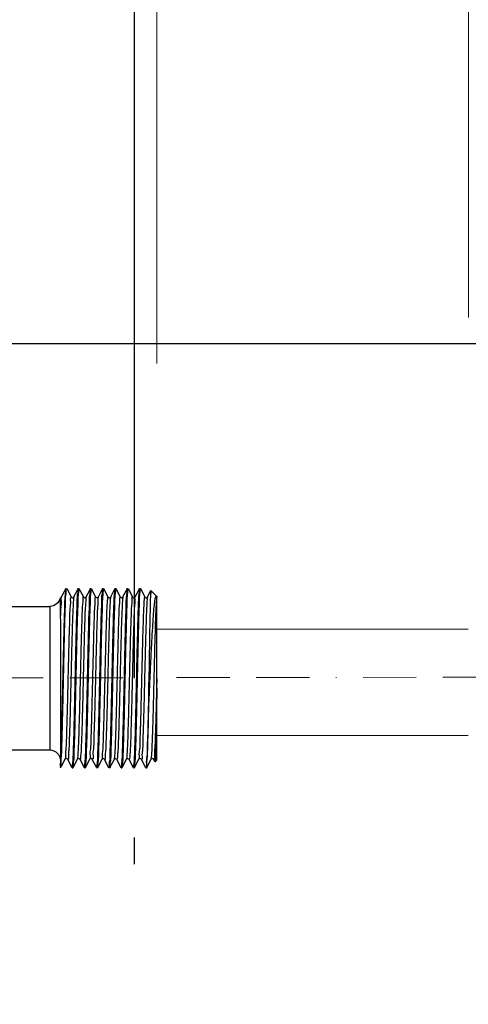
# Model space of a CAD drawing. Header units: millimetres. Extents: x 150273 to 195680, y -17536 to -5179.
# Tile 7 of 29: x 152813 to 152897, y -10907 to -10721. Entities that reach past the tile are written whole.
import ezdxf

# ---------------------------------------------------------------- set-up
doc = ezdxf.new("R2010")
doc.units = ezdxf.units.MM
for name, pattern in [('ACAD_ISO04W100', [30.5, 24, -3, 0.5, -3]), ('ACAD_ISO08W100', [36, 24, -3, 6, -3]), ('BORDER2', [0.875, 0.25, -0.125, 0.25, -0.125, 0, -0.125])]:
    doc.linetypes.add(name, pattern=pattern)
for name, color, linetype, lineweight in [('_tb_armatura', 3, 'Continuous', 30), ('_tb_wymiar', 142, 'Continuous', 15), ('_tb_ściany', 7, 'Continuous', 30)]:
    doc.layers.add(name, color=color, linetype=linetype, lineweight=lineweight)
doc.layers.add('_TB_woda_Z', color=7, linetype='ACAD_ISO08W100', lineweight=30, true_color=0x003ffe)
doc.layers.add('AXE', color=7, linetype='Continuous')
doc.layers.add('CONGE', color=7, linetype='Continuous')
doc.styles.add('ROMANS', font='romans.shx', dxfattribs={"width": 0.8})
doc.styles.get("Standard").update_dxf_attribs({"font": 'times.ttf'})
doc.dimstyles.new('ISO-25', dxfattribs={"dimtxt": 70, "dimasz": 20, "dimexe": 1, "dimexo": 0.625, "dimgap": 20, "dimtad": 1, "dimdec": 0, "dimtxsty": 'Standard', "dimblk": 'ARCHTICK', "dimcen": 4, "dimclrd": 256, "dimclre": 256, "dimclrt": 256, "dimadec": 0, "dimazin": 0, "dimtfac": 1, "dimtdec": 0, "dimtmove": 0, "dimatfit": 3, "dimfxl": 1, "dimlwd": -1, "dimlwe": -1, "dimarcsym": 0})

# ---------------------------------------------------------------- blocks, each defined once
blk = doc.blocks.new('A$C655DC0CE')
at = {"color": 7, "linetype": 'Continuous'}
for p, q in [((4.014794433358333, 53.7852751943), (3.188462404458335, 52.19943207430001)), ((4.142454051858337, 53.78527523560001), (4.127112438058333, 53.80000000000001)), ((4.373556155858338, 53.3417294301), (4.142454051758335, 53.78527523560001)), ((6.323794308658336, 53.78527523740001), (5.497462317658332, 52.19943217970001)), ((6.451452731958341, 53.78527520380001), (6.436111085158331, 53.80000000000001)), ((6.682554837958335, 53.34172939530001), (6.451452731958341, 53.78527520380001)), ((8.632792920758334, 53.78527520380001), (7.806460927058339, 52.19943214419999)), ((8.76045396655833, 53.78527519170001), (8.745112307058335, 53.80000000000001)), ((8.991556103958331, 53.3417293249), (8.76045396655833, 53.78527519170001)), ((10.94179419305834, 53.78527519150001), (10.11546216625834, 52.1994320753)), ((11.06945434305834, 53.78527522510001), (11.05411271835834, 53.80000000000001)), ((11.30055646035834, 53.3417293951), (11.06945434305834, 53.78527522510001)), ((13.25079460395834, 53.78527522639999), (12.42440050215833, 52.1993127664)), ((13.37845269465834, 53.78527521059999), (13.36311105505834, 53.80000000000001)), ((13.60955479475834, 53.34172941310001), (13.37845269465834, 53.78527521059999)), ((15.55979288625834, 53.78527521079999), (14.73346089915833, 52.19943216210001)), ((15.68745370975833, 53.78527519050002), (15.67211204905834, 53.80000000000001)), ((15.91855584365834, 53.34172933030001), (15.68745370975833, 53.78527519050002)), ((17.86879392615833, 53.78527519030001), (17.04246190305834, 52.19943208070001)), ((17.99645449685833, 53.78527521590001), (17.98111286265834, 53.80000000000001)), ((18.22755662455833, 53.3417293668), (17.99645449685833, 53.78527521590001)), ((0.935789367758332, 52.307523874), (0.9121354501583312, 52.26213278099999)), ((0.9121354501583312, 21.50003599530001), (0.9121354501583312, 52.26217991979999)), ((2.021476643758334, 53.4093411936), (0.9708478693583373, 52.3587124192)), ((2.021476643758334, 53.4093411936), (2.031798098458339, 53.4045997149)), ((2.660647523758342, 52.1977962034), (2.031798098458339, 53.4045997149)), ((4.969682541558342, 52.19773046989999), (4.373556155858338, 53.3417294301)), ((7.277784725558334, 52.1994321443), (6.682554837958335, 53.34172939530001)), ((9.58678599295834, 52.1994320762), (8.991556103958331, 53.3417293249)), ((11.89578634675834, 52.19943214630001), (11.30055646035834, 53.3417293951)), ((14.20544229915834, 52.1981792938), (13.60955479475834, 53.34172941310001)), ((14.73346089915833, 52.19943216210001), (14.73365179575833, 52.19979641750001)), ((16.51378573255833, 52.1994320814), (15.91855584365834, 53.34172933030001)), ((16.51715230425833, 52.19323326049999), (16.51354707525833, 52.19988682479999)), ((18.82278651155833, 52.19943211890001), (18.22755662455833, 53.3417293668)), ((18.82424282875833, 52.19668773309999), (18.82257659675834, 52.1998324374)), ((19.06213545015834, 45.8089117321), (19.06213545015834, 20.0000033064)), ((2.412135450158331, 31.75200407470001), (2.412135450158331, 36.1289302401)), ((1.106432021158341, 24.43491802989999), (1.113546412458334, 24.05591911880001)), ((1.262219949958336, 21.1499155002), (0.9121354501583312, 21.5)), ((1.262222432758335, 21.1499130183), (1.273037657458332, 21.15488377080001)), ((1.273037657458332, 21.15488377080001), (1.50528550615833, 21.6005679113)), ((2.03396167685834, 21.60056791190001), (2.86029369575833, 20.01472480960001)), ((2.987954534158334, 20.0147247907), (3.814286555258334, 21.6005678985)), ((4.342962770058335, 21.60056789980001), (5.169294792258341, 20.01472479)), ((5.296952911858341, 20.0147247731), (6.123284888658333, 21.6005678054)), ((6.651888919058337, 21.60070669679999), (7.478293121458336, 20.01472477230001)), ((7.605953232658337, 20.0147248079), (8.432427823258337, 21.6008426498)), ((8.96082461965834, 21.60083147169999), (9.78729343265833, 20.01472480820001)), ((9.914954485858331, 20.0147247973), (10.74128651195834, 21.60056791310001)), ((11.26996271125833, 21.6005679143), (12.09629473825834, 20.0147247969)), ((12.22395322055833, 20.01472476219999), (13.05028519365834, 21.60056778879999)), ((13.57896147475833, 21.60056778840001), (14.40529344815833, 20.01472476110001)), ((14.53295300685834, 20.0147248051), (15.35928501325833, 21.60056788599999)), ((15.88796119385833, 21.60056788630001), (16.71429320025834, 20.01472480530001)), ((16.84195435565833, 20.0147248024), (17.66828638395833, 21.60056792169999)), ((18.19696257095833, 21.6005679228), (18.89965358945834, 20.25202411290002)), ((2.875634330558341, 20), (2.86029369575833, 20.01472480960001)), ((2.972612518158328, 20), (2.987954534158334, 20.0147247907)), ((5.169294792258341, 20.01472479), (5.184636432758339, 20)), ((7.478293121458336, 20.01472477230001), (7.493634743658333, 20)), ((9.78729343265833, 20.01472480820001), (9.802635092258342, 20)), ((12.09629473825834, 20.0147247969), (12.11163638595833, 20)), ((14.40529344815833, 20.01472476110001), (14.42063505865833, 20)), ((16.71429320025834, 20.01472480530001), (16.72963485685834, 20)), ((19.03863964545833, 20.0000000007), (19.02329459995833, 20.01472480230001))]:
    blk.add_line(p, q, dxfattribs=at)
at = {"color": 9, "linetype": 'Continuous'}
blk.add_line((0.9121354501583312, 36.8572047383), (0.9561306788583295, 35.02318788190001), dxfattribs=at)
at = {"color": 7, "linetype": 'Continuous'}
for points in [[(3.188695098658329, 52.19987553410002), (3.18157500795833, 52.18722587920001), (3.106571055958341, 52.1066860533), (2.917003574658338, 52.045091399), (2.73167408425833, 52.11438002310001), (2.660647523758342, 52.1977962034)], [(5.497701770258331, 52.19988842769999), (5.488645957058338, 52.1841025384), (5.405539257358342, 52.09957980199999), (5.214243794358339, 52.0456398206), (5.03756984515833, 52.116900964), (4.972621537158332, 52.1924090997), (4.969682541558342, 52.19773046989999)], [(7.806487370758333, 52.19948284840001), (7.786242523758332, 52.16749828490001), (7.675791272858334, 52.0770157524), (7.491171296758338, 52.04961502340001), (7.340057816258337, 52.12240957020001), (7.281195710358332, 52.1931561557), (7.277667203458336, 52.1996568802)], [(10.11554114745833, 52.19958328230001), (10.09565266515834, 52.16804771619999), (9.976239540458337, 52.072956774), (9.783192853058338, 52.05318373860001), (9.63881790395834, 52.1317348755), (9.58675383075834, 52.199493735)], [(12.42440050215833, 52.1993127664), (12.39745099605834, 52.15877490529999), (12.26530804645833, 52.06465461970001), (12.07528206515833, 52.05775984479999), (11.94099121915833, 52.1384537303), (11.89581428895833, 52.1993784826)], [(14.73365179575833, 52.19979641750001), (14.72975359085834, 52.1926339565), (14.65909259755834, 52.1124123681), (14.46502009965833, 52.045030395), (14.27670771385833, 52.11435191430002), (14.20845056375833, 52.19270676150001), (14.20544229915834, 52.1981792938)], [(17.04258103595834, 52.1996598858), (16.97571242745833, 52.11858925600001), (16.79112124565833, 52.0453039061), (16.60092931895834, 52.10289299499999), (16.52097737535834, 52.1867258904), (16.51715230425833, 52.19323326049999)], [(19.09387848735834, 52.0450822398), (18.89873571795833, 52.11117925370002), (18.82758871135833, 52.19073263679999), (18.82424282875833, 52.19668773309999)], [(1.505166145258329, 21.60033967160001), (1.516624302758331, 21.61982640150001), (1.593997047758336, 21.69820818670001), (1.752691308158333, 21.7544850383), (1.925046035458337, 21.7112094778), (2.018576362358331, 21.62580633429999), (2.034032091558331, 21.600433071)], [(3.814057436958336, 21.60013120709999), (3.819057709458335, 21.60921406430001), (3.894201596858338, 21.69184388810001), (4.090681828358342, 21.75473837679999), (4.280197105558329, 21.6780181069), (4.343049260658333, 21.60040235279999)], [(6.123269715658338, 21.60053870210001), (6.17663895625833, 21.66951765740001), (6.336309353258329, 21.75031945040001), (6.519085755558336, 21.72406054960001), (6.628925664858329, 21.63620903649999), (6.651888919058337, 21.60070669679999)], [(8.432427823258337, 21.6008426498), (8.469406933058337, 21.65299475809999), (8.62205558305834, 21.74514317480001), (8.811630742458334, 21.7314509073), (8.931914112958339, 21.6437028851), (8.96082461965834, 21.60083147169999)], [(10.74111474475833, 21.6002399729), (10.74790710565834, 21.6123332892), (10.81047176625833, 21.6834288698), (10.97107464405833, 21.75286927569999), (11.14981575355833, 21.71755766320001), (11.25107263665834, 21.630705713), (11.26995753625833, 21.60057784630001)], [(13.05016364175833, 21.60033537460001), (13.06117020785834, 21.61913165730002), (13.13684313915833, 21.6966919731), (13.29380119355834, 21.7542223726), (13.46597402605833, 21.71357950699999), (13.56202381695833, 21.62800609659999), (13.57899825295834, 21.60049728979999)], [(15.35916346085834, 21.6003354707), (15.37017000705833, 21.61913172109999), (15.44584287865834, 21.69669199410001), (15.60280098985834, 21.75422242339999), (15.77497386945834, 21.71357950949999), (15.87102358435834, 21.62800612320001), (15.88799797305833, 21.60049738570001)], [(17.66816483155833, 21.6003355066), (17.67917138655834, 21.61913177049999), (17.75484429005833, 21.69669205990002), (17.91180242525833, 21.7542224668), (18.08397530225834, 21.7135795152), (18.18002498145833, 21.62800613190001), (18.19699935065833, 21.60049742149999)]]:
    blk.add_lwpolyline(points, dxfattribs=at)
for centre, radius, start, end in [((4.030147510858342, 53.698000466), 0.1019995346, 88.49537678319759, 90.00641523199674), ((4.030295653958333, 53.70346157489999), 0.0965364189, 86.6260141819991, 88.49816415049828), ((4.030972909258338, 53.7133133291), 0.0866619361, 81.0063848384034, 86.68966543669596), ((6.339149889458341, 53.71017587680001), 0.0898241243, 88.20520461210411, 90.0089103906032), ((6.339364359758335, 53.71648020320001), 0.0835161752, 85.34851962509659, 88.21680817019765), ((8.648146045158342, 53.69831650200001), 0.1016834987, 88.48887043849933, 90.0064671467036), ((8.64829549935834, 53.70379619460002), 0.0962017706, 86.60026884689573, 88.49178674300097), ((8.648981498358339, 53.71369528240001), 0.0862794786, 80.91742583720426, 86.66518791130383), ((10.95714741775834, 53.69880268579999), 0.1011973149, 88.47879618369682, 90.00654776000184), ((10.95729889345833, 53.70431050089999), 0.0956874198, 86.56048626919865, 88.48191399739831), ((10.95799849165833, 53.71428209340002), 0.0856918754, 80.77866949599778, 86.62741195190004), ((13.26615025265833, 53.710420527), 0.0895794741, 88.19857174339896, 90.00897074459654), ((13.26636634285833, 53.71674219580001), 0.0832541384, 85.31705171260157, 88.2104483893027), ((15.57514612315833, 53.69898352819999), 0.1010164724, 88.47504379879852, 90.0065778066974), ((15.57529834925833, 53.7045015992), 0.0954963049, 86.545651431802, 88.47823763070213), ((15.57600304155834, 53.71449997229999), 0.0854736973, 80.72651149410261, 86.61334004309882), ((17.88414606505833, 53.69248001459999), 0.1075199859, 88.6026325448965, 90.00558344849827), ((17.88427338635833, 53.6976271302), 0.1023712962, 87.03564840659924, 88.6036201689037), ((17.88481887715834, 53.70671034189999), 0.0932720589, 82.35515673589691, 87.08173593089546), ((340.0654486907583, 46.0581226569), 321.003409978, 179.5803827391, 180.0444815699), ((5.281535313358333, 20.08888642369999), 0.0888864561, 265.726267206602, 270.0489737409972), ((7.589837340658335, 20.0891873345), 0.0891656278, 261.5566220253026, 266.844758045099), ((7.590460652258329, 20.09873785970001), 0.0987360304, 266.788648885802, 268.5391824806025), ((7.590600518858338, 20.10407873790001), 0.1040787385, 268.5371651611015, 270.0060857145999), ((9.898839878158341, 20.0892416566), 0.0892200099, 261.5678886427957, 266.8479895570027), ((9.899462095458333, 20.09878595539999), 0.0987841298, 266.7920297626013, 268.5400626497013), ((9.899601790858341, 20.1041243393), 0.1041243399, 268.5380602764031, 270.0060787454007), ((12.20840059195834, 20.08622385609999), 0.0862206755, 265.6688429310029, 268.2811544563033), ((12.20859823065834, 20.0923304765), 0.0923304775, 268.2722299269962, 270.0083021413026), ((14.51683858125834, 20.08924889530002), 0.0892272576, 261.5695000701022, 266.8484679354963), ((14.51746063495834, 20.0987922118), 0.0987903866, 266.7925288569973, 268.5401733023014), ((14.51760030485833, 20.10413017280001), 0.1041301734, 268.5381734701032, 270.0060778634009), ((16.82583926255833, 20.08922142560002), 0.0891997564, 261.563663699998, 266.846772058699), ((16.82646189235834, 20.0987680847), 0.0987662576, 266.7907564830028, 268.5397362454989), ((16.82660165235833, 20.10410742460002), 0.1041074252, 268.5377281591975, 270.0060813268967)]:
    blk.add_arc(centre, radius, start, end, dxfattribs=at)
at = {"color": 9, "linetype": 'Continuous'}
blk.add_arc((4.279133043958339, 21.78442311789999), 0.1471336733, 289.1496152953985, 290.7676024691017, dxfattribs=at)
at = {"color": 7, "linetype": 'Continuous'}
for points, start_tangent, end_tangent in [([(4.044520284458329, 53.79890982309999), (4.10174788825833, 53.4801380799)], (0.2777672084, -0.0443177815), (-0.0365389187, -0.4254939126)), ([(4.533445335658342, 44.4797589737), (4.466311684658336, 47.09770369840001), (4.399174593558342, 49.3763738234), (4.331273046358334, 51.25835853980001), (4.26254430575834, 52.66527618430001), (4.194214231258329, 53.51904897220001), (4.145590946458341, 53.7978695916)], (-0.226570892, 9.3127457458), (-7.8123599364, 1.945835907)), ([(6.346137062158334, 53.79972131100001), (6.358005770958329, 53.7977708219)], (0.012581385, -0.0010281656), (0.0111685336, -0.0028559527)), ([(6.358005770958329, 53.7977708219), (6.406237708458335, 53.51904897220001)], (0.2240101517, -0.0572825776), (-0.0266775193, -0.3641208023)), ([(7.51825228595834, 20.32655251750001), (7.44455671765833, 21.31727309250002), (7.371017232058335, 22.92852474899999), (7.298984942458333, 25.0478954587), (7.227878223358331, 27.5856308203), (7.155930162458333, 30.50680633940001), (7.083358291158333, 33.70042157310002), (7.011562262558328, 36.98273206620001), (6.939978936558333, 40.25230807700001), (6.868231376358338, 43.40206023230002), (6.796937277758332, 46.2874221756), (6.725571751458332, 48.822901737), (6.653606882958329, 50.925542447), (6.580502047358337, 52.5121834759), (6.507610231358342, 53.48114025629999), (6.454170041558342, 53.79822795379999)], (4.0003351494, 45.5933134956), (-28.7484552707, 6.0310322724)), ([(8.662601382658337, 53.7988929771), (8.719633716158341, 53.48114025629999)], (0.2764911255, -0.0445613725), (-0.03627569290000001, -0.4239584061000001)), ([(9.827237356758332, 20.32669843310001), (9.753525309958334, 21.31785550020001), (9.679970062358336, 22.9297796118), (9.60792371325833, 25.0499467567), (9.53678475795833, 27.58926934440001), (9.464501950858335, 30.52509736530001), (9.39173301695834, 33.7287223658), (9.319875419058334, 37.01438023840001), (9.248334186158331, 40.281425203), (9.176766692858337, 43.42183683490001), (9.105352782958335, 46.30981255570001), (9.033910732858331, 48.84446926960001), (8.961971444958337, 50.9418576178), (8.889028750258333, 52.52052666), (8.816440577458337, 53.48265799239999), (8.76318639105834, 53.79821555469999)], (4.0022462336, 45.5935063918), (-28.7242572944, 6.065275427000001)), ([(10.97173050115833, 53.79886654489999), (11.02846412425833, 53.48265799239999)], (0.2745475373, -0.04494131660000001), (-0.03585636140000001, -0.4215928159)), ([(11.86677866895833, 26.79914155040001), (11.79888989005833, 29.45985364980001), (11.73019045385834, 32.4096898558), (11.66190226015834, 35.49714784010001), (11.59470464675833, 38.58301106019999), (11.52730894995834, 41.6215041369), (11.46020000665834, 44.48985894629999), (11.39269390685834, 47.1203593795), (11.32550166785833, 49.39723901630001), (11.25757504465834, 51.2752710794), (11.18905794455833, 52.67332537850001), (11.12113158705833, 53.5197412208), (11.07260109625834, 53.79786077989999)], (-0.7320562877, 26.9908644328), (-22.6313521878, 5.6584933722)), ([(13.27316336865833, 53.7997184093), (13.28512916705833, 53.7977324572)], (0.0126930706, -0.0010443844), (0.0112514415, -0.0029100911)), ([(13.28512916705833, 53.7977324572), (13.33315509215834, 53.5197412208)], (0.2228979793, -0.0576506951), (-0.0264301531, -0.3628244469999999)), ([(14.44523377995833, 20.32671709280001), (14.37151961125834, 21.31792997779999), (14.29796242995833, 22.92993770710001), (14.22591313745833, 25.0502434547), (14.15472913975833, 27.59134543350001), (14.08228250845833, 30.53437982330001), (14.00941955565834, 33.74281446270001), (13.93753701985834, 37.02987305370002), (13.86602438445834, 40.29531614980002), (13.79455490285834, 43.4307589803), (13.72305066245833, 46.32129539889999), (13.65157558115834, 48.8553221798), (13.57965641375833, 50.94987894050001), (13.50680316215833, 52.5244599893), (13.43437735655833, 53.4832070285), (13.38119076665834, 53.79821091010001)], (4.0024881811, 45.5935262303), (-28.715262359, 6.078098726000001)), ([(15.58977688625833, 53.79885656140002), (15.64640082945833, 53.4832070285)], (0.2738380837, -0.04508525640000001), (-0.0356910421, -0.4207113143)), ([(16.75424322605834, 20.32664428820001), (16.68053728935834, 21.31763938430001), (16.60698833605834, 22.92930230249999), (16.53494158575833, 25.0493548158), (16.46361352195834, 27.59583490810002), (16.39085957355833, 30.55245772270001), (16.31782513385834, 33.7697324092), (16.24590629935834, 37.05893645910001), (16.17446364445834, 40.32063031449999), (16.10314066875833, 43.44837692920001), (16.03145822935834, 46.34394736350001), (15.95993112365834, 48.8762891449), (15.88806508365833, 50.9650023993), (15.81539990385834, 52.53153749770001), (15.74330633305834, 53.48384539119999), (15.69019880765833, 53.79820512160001)], (4.0015364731, 45.593413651), (-28.7042275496, 6.094070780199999)), ([(17.95775630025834, 53.4620012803), (17.89722705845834, 53.79915337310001)], (0.0407642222, 0.4520040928), (-0.3001409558, 0.0405640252)), ([(19.06213545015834, 20.33668268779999), (18.98852211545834, 21.33576438), (18.91508756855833, 22.9526460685), (18.84314199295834, 25.07559319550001), (18.77166195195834, 27.63239498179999), (18.69868590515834, 30.60251383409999), (18.62557830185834, 33.8261027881), (18.55372210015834, 37.11340168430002), (18.48244431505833, 40.36653709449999), (18.41126221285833, 43.48561673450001), (18.33949051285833, 46.38083841), (18.26800326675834, 48.90637448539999), (18.19628128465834, 50.98496953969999), (18.12389558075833, 52.54035038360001), (18.05221972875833, 53.48461833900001), (17.99920818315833, 53.7981980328)], (-3.6426421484, 33.2711510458), (-28.6820037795, 6.1117665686)), ([(0.9708478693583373, 52.3587124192), (0.941496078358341, 52.31804961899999), (0.9357944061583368, 52.3075212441)], (-0.04389612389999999, -0.04389612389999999), (-0.0287954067, -0.0551666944)), ([(1.115835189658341, 52.22538921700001), (0.9708478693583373, 52.3587124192)], (-0.1283484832, 0.2551643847), (-0.1392774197, -0.1392774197)), ([(2.412135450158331, 31.75200407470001), (2.269189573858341, 34.843335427), (2.127236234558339, 37.9319714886), (1.984323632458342, 40.95288689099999), (1.838383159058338, 43.8391232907), (1.692384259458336, 46.42553160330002), (1.548608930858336, 48.59254837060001), (1.406348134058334, 50.29709670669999), (1.261935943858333, 51.5276904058), (1.115835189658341, 52.22538921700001)], (-0.9623550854, 20.5028270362), (-13.3747803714, 26.5898553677)), ([(2.021476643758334, 53.4093411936), (2.064867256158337, 53.18666731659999), (2.109023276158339, 52.4198178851), (2.15318001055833, 51.1306262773), (2.196544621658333, 49.39509905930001), (2.23917656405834, 47.28744935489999), (2.282305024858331, 44.81556414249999), (2.325932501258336, 42.04588582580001), (2.369346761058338, 39.10877675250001), (2.412135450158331, 36.1289302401)], (12.2251309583, 12.2251309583), (0.247311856, -17.287177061)), ([(4.10174788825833, 53.4801380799), (4.174787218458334, 52.50759933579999), (4.247968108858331, 50.91691186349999), (4.319939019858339, 48.8117436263), (4.391259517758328, 46.27605541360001), (4.462522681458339, 43.3907577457), (4.534355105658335, 40.2364813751), (4.605952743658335, 36.9659277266), (4.67771085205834, 33.68563408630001), (4.750175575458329, 30.49742626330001), (4.821947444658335, 27.58393487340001), (4.89306479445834, 25.04609736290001), (4.965085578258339, 22.9274025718), (5.038610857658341, 21.31675334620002), (5.112291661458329, 20.32642230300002), (5.166648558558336, 20.00171424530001)], (-3.9149373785, -45.5892533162), (28.8677666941, -5.871457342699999)), ([(6.406237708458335, 53.51904897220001), (6.474567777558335, 52.66527618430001), (6.543296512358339, 51.25835853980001), (6.611198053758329, 49.37637382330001), (6.678335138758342, 47.09770369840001), (6.745468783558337, 44.4797589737)], (-0.899662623, -12.2794729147), (0.2200348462, -9.044095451)), ([(8.719633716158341, 53.48114025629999), (8.792525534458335, 52.5121834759), (8.865630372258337, 50.925542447), (8.937595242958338, 48.822901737), (9.008960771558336, 46.2874221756), (9.080254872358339, 43.40206023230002), (9.152002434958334, 40.25230807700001), (9.22358576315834, 36.98273206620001), (9.29538179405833, 33.70042157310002), (9.367953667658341, 30.50680633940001), (9.439901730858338, 27.5856308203), (9.511008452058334, 25.0478954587), (9.583040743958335, 22.92852474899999), (9.656580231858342, 21.31727309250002), (9.730275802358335, 20.32655251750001), (9.784648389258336, 20.00171328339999)], (-3.900555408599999, -45.5862624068), (28.8705422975, -5.8689383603)), ([(11.02846412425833, 53.48265799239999), (11.10105229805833, 52.52052666), (11.17399499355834, 50.9418576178), (11.24593428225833, 48.84446926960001), (11.31737633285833, 46.30981255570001), (11.38879024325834, 43.42183683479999), (11.46035773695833, 40.281425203), (11.53189897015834, 37.01438023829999), (11.60375656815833, 33.7287223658), (11.67652550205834, 30.52509736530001), (11.74880830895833, 27.58926934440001), (11.81994726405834, 25.0499467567), (11.89199361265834, 22.9297796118), (11.96554885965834, 21.31785550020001), (12.03926090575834, 20.32669843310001), (12.09365103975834, 20.0017121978)], (-3.8763827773, -45.5778296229), (28.8740039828, -5.8661731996)), ([(13.33315509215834, 53.5197412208), (13.40108144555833, 52.67332537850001), (13.46959854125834, 51.2752710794), (13.53752515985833, 49.39723901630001), (13.60471739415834, 47.1203593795), (13.67222348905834, 44.4898589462), (13.73933242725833, 41.6215041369), (13.80672811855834, 38.58301106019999), (13.87392572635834, 35.49714784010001), (13.94221391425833, 32.4096898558), (14.01091334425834, 29.45985364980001), (14.07880211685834, 26.79914155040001)], (-2.6421271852, -36.2702528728), (0.72478952, -26.7229417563)), ([(15.64640082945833, 53.4832070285), (15.71882663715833, 52.5244599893), (15.79167989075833, 50.94987894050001), (15.86359906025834, 48.8553221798), (15.93507414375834, 46.32129539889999), (16.00657838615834, 43.43075898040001), (16.07804786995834, 40.2953161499), (16.14956050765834, 37.02987305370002), (16.22144304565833, 33.74281446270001), (16.29430600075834, 30.53437982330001), (16.36675263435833, 27.59134543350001), (16.43793663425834, 25.0502434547), (16.50998592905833, 22.92993770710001), (16.58354311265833, 21.31792997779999), (16.65725728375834, 20.32671709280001), (16.71164966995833, 20.00171206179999)], (-3.8661194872, -45.57222522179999), (28.874751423, -5.8658869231)), ([(18.91959996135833, 21.39248072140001), (18.84127124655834, 22.37927359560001), (18.76764302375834, 24.39050838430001), (18.69401749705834, 26.90212283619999), (18.62038856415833, 29.81384523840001), (18.54675841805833, 33.00913014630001), (18.47313153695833, 36.35993890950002), (18.39950667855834, 39.7322618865), (18.32588272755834, 42.9912431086), (18.25225796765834, 46.00658544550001), (18.17863415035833, 48.65759463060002), (18.10500941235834, 50.83828617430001), (18.03138152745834, 52.46144403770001), (17.95775630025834, 53.4620012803)], (-1.4112424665, 31.4586103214), (3.9306439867, 43.5839830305)), ([(19.09387947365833, 52.04507971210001), (19.09381330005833, 52.01654055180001), (19.09346318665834, 51.94109073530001), (19.09289695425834, 51.83086153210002), (19.09217132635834, 51.69590748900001), (19.09133069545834, 51.54400624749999), (19.09041158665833, 51.38148662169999), (19.08944342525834, 51.21335718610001), (19.08844837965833, 51.043302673), (19.08744210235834, 50.87384918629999), (19.08643452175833, 50.70653576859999), (19.08543303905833, 50.5424728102), (19.08444650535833, 50.38298957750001), (19.08348147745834, 50.22901334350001), (19.08254229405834, 50.0810972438), (19.08163130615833, 49.93947229), (19.08074906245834, 49.8040907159), (19.07989447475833, 49.67466495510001), (19.07906496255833, 49.55070245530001), (19.07825681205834, 49.43157137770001), (19.07746988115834, 49.31719024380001), (19.07670635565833, 49.20781370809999), (19.07596814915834, 49.10364239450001), (19.07525688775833, 49.00482225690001), (19.07457391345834, 48.9114465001), (19.07392029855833, 48.82355937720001), (19.07329686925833, 48.74116096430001), (19.07270423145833, 48.66421226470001), (19.07214279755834, 48.59264020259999), (19.07161281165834, 48.5263422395), (19.07111437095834, 48.46519047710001), (19.07064744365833, 48.40903521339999)], (-0.004626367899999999, -3.6361232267), (-0.0305444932, -3.635991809)), ([(5.213475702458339, 20.2896494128), (5.144080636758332, 21.1697507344), (5.07467590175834, 22.60935026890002), (5.006425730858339, 24.5209618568), (4.939375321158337, 26.8140022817), (4.872147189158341, 29.44921165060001), (4.804034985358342, 32.3722380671), (4.736019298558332, 35.44593920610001), (4.668752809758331, 38.5350192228), (4.600948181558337, 41.59325028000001), (4.533445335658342, 44.4797589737)], (2.5074534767, 32.8722885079), (-0.5886242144, 24.194228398)), ([(6.745468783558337, 44.4797589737), (6.812971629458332, 41.59325028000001), (6.880776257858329, 38.5350192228), (6.948042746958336, 35.44593920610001), (7.016058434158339, 32.3722380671), (7.08417063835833, 29.44921165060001), (7.151398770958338, 26.8140022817), (7.21844918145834, 24.5209618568), (7.28669935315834, 22.60935026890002), (7.356104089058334, 21.1697507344), (7.425499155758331, 20.2896494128), (7.475262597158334, 20.00203664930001)], (0.5953760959, -24.4717510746), (20.6536780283, -4.933075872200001)), ([(2.412135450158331, 36.1289302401), (2.486689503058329, 32.74318437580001), (2.561245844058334, 29.5278438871), (2.635804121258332, 26.6148350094), (2.710364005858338, 24.12369213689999), (2.784925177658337, 22.1566480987), (2.859487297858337, 20.79443437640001), (2.934050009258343, 20.09296275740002)], (0.3492242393, -16.0433249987), (15.0832820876, -4.813837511)), ([(0.9121354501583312, 35.0221244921), (0.9607636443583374, 31.9897545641), (1.009357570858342, 29.13899812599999), (1.05791392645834, 26.58598335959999), (1.106432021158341, 24.43491802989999)], (0.1670845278, -10.5877009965), (0.213795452, -11.1346706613)), ([(2.849309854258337, 20.02726933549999), (2.779798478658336, 20.57143986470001), (2.706261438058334, 21.76343527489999), (2.632725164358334, 23.5594984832), (2.559191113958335, 25.8878829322), (2.485660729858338, 28.65557031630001), (2.412135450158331, 31.75200407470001)], (-4.895375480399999, -4.286334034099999), (-0.2675696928, 11.7201485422)), ([(12.14055632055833, 20.28896927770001), (12.07123813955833, 21.1671105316), (12.00190407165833, 22.603761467), (11.93378047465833, 24.5098747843), (11.86677866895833, 26.79914155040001)], (0.6731179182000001, 8.8511540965), (-0.1766853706, 6.514377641)), ([(14.07880211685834, 26.79914155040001), (14.14580392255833, 24.5098747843), (14.21392751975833, 22.603761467), (14.28326158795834, 21.1671105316), (14.35257976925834, 20.28896927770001), (14.40225485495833, 20.00204368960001)], (0.1841931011, -6.7911871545), (5.7294191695, -1.3728629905)), ([(1.113546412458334, 24.05591911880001), (1.154913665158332, 22.773958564), (1.20335877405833, 21.6718601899), (1.245270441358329, 21.1665090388)], (0.05837632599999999, -3.070027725), (0.8122665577, 0.8296890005)), ([(18.94007753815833, 20.31986961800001), (18.91490321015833, 20.94892710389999), (18.91959996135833, 21.39248072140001)], (-0.4302039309, 1.6475820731), (-0.0523803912, 1.1676337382)), ([(2.934050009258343, 20.09296275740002), (2.982311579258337, 20.0826102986)], (0.0456782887, -0.0145782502), (0.04886336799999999, -0.0057369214)), ([(5.264051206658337, 20.0018479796), (5.213475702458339, 20.2896494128)], (-0.2370480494, 0.0535413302), (0.0288613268, 0.378367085)), ([(5.274911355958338, 20.00024712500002), (5.264051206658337, 20.0018479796)], (-0.0114315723, 0.0008640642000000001), (-0.0102975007, 0.0023258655)), ([(7.576744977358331, 20.0009881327), (7.51825228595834, 20.32655251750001)], (-0.2861653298, 0.0428013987), (0.0382144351, 0.4355441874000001)), ([(9.885756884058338, 20.0009860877), (9.827237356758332, 20.32669843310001)], (-0.2863463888, 0.0427700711), (0.0382517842, 0.4357635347)), ([(12.19095772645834, 20.00187390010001), (12.14055632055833, 20.28896927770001)], (-0.2360573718, 0.05381037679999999), (0.028690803, 0.3772692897)), ([(12.20188912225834, 20.0002494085), (12.19095772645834, 20.00187390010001)], (-0.0115122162, 0.0008753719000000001), (-0.0103595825, 0.0023615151)), ([(14.50375700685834, 20.0009857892), (14.44523377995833, 20.32671709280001)], (-0.2863704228, 0.04276530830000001), (0.0382565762, 0.4357919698)), ([(16.81275273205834, 20.00098685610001), (16.75424322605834, 20.32664428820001)], (-0.2862789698, 0.0427818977), (0.0382379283, 0.4356820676)), ([(18.98853493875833, 20.1568171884), (18.94007753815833, 20.31986961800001)], (-0.0586244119, 0.1781706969), (-0.0388514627, 0.1487921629)), ([(19.04134122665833, 20.0294856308), (18.98853493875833, 20.1568171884)], (-0.047766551, 0.0583995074), (-0.05122993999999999, 0.1556974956))]:
    blk.add_spline(points, degree=3, dxfattribs=dict(at, start_tangent=start_tangent, end_tangent=end_tangent))
at = {"color": 9, "linetype": 'Continuous'}
for points, start_tangent, end_tangent in [([(0.9121354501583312, 52.2016152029), (0.9880231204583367, 51.74198559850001), (1.06391079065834, 50.6516861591), (1.13979846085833, 48.97704624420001), (1.215686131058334, 46.7892251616), (1.291573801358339, 44.1811884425), (1.367461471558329, 41.2637575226), (1.443349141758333, 38.1609006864), (1.519236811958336, 35.00446537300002), (1.595124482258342, 31.92857568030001), (1.671012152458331, 29.06393312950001), (1.746899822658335, 26.5322628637), (1.822787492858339, 24.44114127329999), (1.89867516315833, 22.87942483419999), (1.974562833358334, 21.91347439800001)], (14.8131041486, -26.4473904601), (5.5849015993, -41.237846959)), ([(2.661318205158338, 52.2001694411), (2.720701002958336, 51.8733702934)], (0.0683339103, -0.1419732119), (0.04875418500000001, -0.3925990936)), ([(3.188797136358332, 52.199976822), (3.264653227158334, 52.0169460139), (3.340540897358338, 51.191529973), (3.416428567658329, 49.7588342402), (3.492316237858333, 47.7797372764), (3.568203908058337, 45.3383353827), (3.64409157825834, 42.53836926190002), (3.719979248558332, 39.49881584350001), (3.795866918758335, 36.34883268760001), (3.871754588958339, 33.22226978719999), (3.947642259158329, 30.25198197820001), (4.023529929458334, 27.56418363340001), (4.099417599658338, 25.27308552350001), (4.175305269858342, 23.4760417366), (4.251192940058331, 22.2494128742), (4.327080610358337, 21.6453213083), (4.331303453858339, 21.6468492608)], (10.4335803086, -10.5108198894), (25.2384303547, 9.5630211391)), ([(4.967618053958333, 52.1570345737), (4.981407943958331, 52.16619293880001), (5.056764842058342, 51.5958601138), (5.132121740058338, 50.40973891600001), (5.207478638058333, 48.6575302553), (5.282835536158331, 46.41265535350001), (5.35819243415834, 43.7691792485)], (6.1246756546, 4.5180614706), (0.2261727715, -8.4248742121)), ([(4.967618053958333, 52.1570345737), (4.985245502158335, 52.16832641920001)], (0.0184058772, 0.0135776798), (0.0167185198, 0.0088465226)), ([(5.530621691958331, 52.165423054), (5.541283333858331, 52.17467846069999), (5.617171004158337, 51.62053195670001), (5.69305867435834, 50.440874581), (5.76894634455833, 48.6858326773), (5.844834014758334, 46.4299820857), (5.920721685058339, 43.7691792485)], (5.1134634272, 4.8841720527), (0.2263695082, -8.4322025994)), ([(7.284647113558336, 52.20330644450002), (7.344303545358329, 51.82252829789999)], (0.0768901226, -0.1361922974), (0.0457725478, -0.4663814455)), ([(7.816948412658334, 52.19439251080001), (7.830443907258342, 52.21285209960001), (7.906832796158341, 51.82252829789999), (7.983221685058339, 50.7897385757), (8.059610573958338, 49.15894813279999), (8.103424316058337, 48.0032277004)], (1.1781453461, 2.421180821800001), (0.1451237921, -4.2186010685)), ([(9.57220841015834, 52.19192294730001), (9.635970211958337, 51.9685086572)], (0.0627889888, -0.1218931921), (0.0568918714, -0.2634399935)), ([(9.635970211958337, 51.9685086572), (9.712359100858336, 51.07858126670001), (9.788747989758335, 49.57821780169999), (9.865136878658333, 47.53201397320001), (9.941525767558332, 45.02806577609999), (10.01791465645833, 42.17417666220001), (10.09430354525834, 39.0932162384), (10.17069243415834, 35.91783031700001), (10.24708132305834, 32.7847300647), (10.32347021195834, 29.82880612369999), (10.39985910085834, 27.17732111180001), (10.47624798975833, 24.9444305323), (10.55263687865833, 23.22626798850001), (10.62902576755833, 22.09680630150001), (10.70541465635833, 21.60467272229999), (10.71550531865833, 21.6174782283)], (8.2647251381, -38.2701268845), (12.2034351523, 18.1296171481)), ([(10.11527334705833, 52.21236536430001), (10.12211057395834, 52.20968560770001), (10.19849946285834, 51.9685086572), (10.27488835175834, 51.07858126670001), (10.35127724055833, 49.57821780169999), (10.42766612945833, 47.53201397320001), (10.50405501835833, 45.02806577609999), (10.58044390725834, 42.17417666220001), (10.65683279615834, 39.0932162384), (10.73322168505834, 35.91783031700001), (10.80961057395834, 32.7847300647), (10.88599946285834, 29.82880612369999), (10.96238835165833, 27.17732111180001), (11.03877724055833, 24.9444305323), (11.11516612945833, 23.22626798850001), (11.19155501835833, 22.09680630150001), (11.26695029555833, 21.6036826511)], (8.0336989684, 0.1683159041), (11.2639999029, 10.9100448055)), ([(11.86234157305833, 52.163141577), (11.92763687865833, 52.08096187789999), (12.00402576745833, 51.33586684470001), (12.08041465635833, 49.96925712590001), (12.15680354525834, 48.03996993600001), (12.23319243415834, 45.63106774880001), (12.30958132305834, 42.8462621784), (12.38597021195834, 39.80544884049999), (12.46235910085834, 36.63954543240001), (12.53874798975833, 33.48485527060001), (12.61513687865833, 30.47719895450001), (12.69152576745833, 27.74606680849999)], (15.248810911, -14.0856153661), (0.7314251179, -24.4394632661)), ([(12.40899379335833, 52.17582278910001), (12.41377724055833, 52.17246340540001), (12.49016612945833, 52.08096187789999), (12.56655501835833, 51.33586684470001), (12.64294390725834, 49.96925712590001), (12.71933279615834, 48.03996993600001), (12.79572168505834, 45.63106774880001), (12.87211057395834, 42.8462621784), (12.94849946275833, 39.80544884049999), (13.02488835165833, 36.63954543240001), (13.10127724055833, 33.48485527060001), (13.17766612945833, 30.47719895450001), (13.25405501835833, 27.74606680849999)], (13.7841032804, -9.031318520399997), (0.7322231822, -24.4661293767)), ([(14.17847405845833, 52.14291656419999), (14.21036426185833, 52.18696227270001), (14.28630618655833, 51.66937312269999), (14.36224811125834, 50.52330464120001), (14.43819003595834, 48.7975254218), (14.51413196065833, 46.5654724), (14.59007388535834, 43.9221258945), (14.66601581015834, 40.97996791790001), (14.74195773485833, 37.8641957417), (14.81789965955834, 34.7073943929), (14.89384158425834, 31.6438947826), (14.96978350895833, 28.80405754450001), (15.04572543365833, 26.30872582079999), (15.12166735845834, 24.26408304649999), (15.19760928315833, 22.7571345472), (15.27355120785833, 21.85200521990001), (15.34949313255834, 21.5872108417), (15.36607410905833, 21.5963641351)], (15.8288899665, 26.9638038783), (7.217858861, 12.5600272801)), ([(14.17847405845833, 52.14291656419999), (14.21036426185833, 52.18696227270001), (14.21321218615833, 52.1895426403)], (0.0370480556, 0.0631097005), (0.0311159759, 0.0265159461)), ([(14.75348429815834, 52.1882663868), (14.76485824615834, 52.203802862), (14.84039840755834, 51.75854860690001), (14.91593856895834, 50.6876690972), (14.99147873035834, 49.03625423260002), (15.06701889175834, 46.8738375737), (15.14255905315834, 44.29146859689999), (15.21809921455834, 41.3978790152), (15.29363937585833, 38.3149045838), (15.36917953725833, 35.1723551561), (15.44471969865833, 32.1025489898), (15.52025986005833, 29.2347414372), (15.59580002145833, 26.6896826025), (15.67134018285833, 24.5745331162), (15.74688034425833, 22.97835210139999), (15.82242050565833, 21.968347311)], (10.4736034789, 18.0153697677), (4.2606539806, -42.8058915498)), ([(16.50184219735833, 52.19350416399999), (16.56456392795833, 51.95648039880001)], (0.0626870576, -0.1263015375), (0.05550337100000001, -0.279821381)), ([(16.56456392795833, 51.95648039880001), (16.64050585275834, 51.06043681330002), (16.71644777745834, 49.56182659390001), (16.79238970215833, 47.52441982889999), (16.86833162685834, 45.0349139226), (16.94427355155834, 42.19924437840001), (17.02021547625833, 39.13807694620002), (17.09615740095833, 35.98167295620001), (17.17209932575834, 32.8643463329), (17.24804125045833, 29.91874815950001), (17.32398317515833, 27.2702219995), (17.39992509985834, 25.0314701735), (17.47586702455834, 23.29775795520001), (17.55180894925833, 22.14285976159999), (17.62775087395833, 21.61591983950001), (17.63748392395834, 21.6262455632)], (7.7080074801, -38.8600774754), (15.3130589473, 18.1326715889)), ([(17.02663389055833, 52.17302093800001), (17.03106308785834, 52.1702025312), (17.10660324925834, 52.08944147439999), (17.18214341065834, 51.36912355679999), (17.25768357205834, 50.03957801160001), (17.33322373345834, 48.15678581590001), (17.40876389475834, 45.80002259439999), (17.48430405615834, 43.06852069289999), (17.55984421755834, 40.07729096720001), (17.63538437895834, 36.95228021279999), (17.71092454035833, 33.8250681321), (17.78646470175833, 30.82732712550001), (17.86200486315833, 28.08527817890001), (17.93754502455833, 25.71437628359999), (18.01308518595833, 23.8144491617), (18.08862534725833, 22.4654939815), (18.16416550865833, 21.7243090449)], (18.4679797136, -11.0556752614), (17.0512958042, -30.1206872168)), ([(18.82472265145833, 52.13848199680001), (18.84282166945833, 52.13827295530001), (18.95472419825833, 52.0513649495)], (0.2080346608, 0.006608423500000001), (0.0593610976, -0.1683778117)), ([(18.95472419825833, 52.0513649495), (18.91876359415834, 51.49851725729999), (18.99470551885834, 50.23755212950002), (19.07064744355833, 48.4090352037)], (1.0106757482, -2.8667827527), (0.1289381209, -3.5454870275)), ([(2.720701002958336, 51.8733702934), (2.796057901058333, 50.90400041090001), (2.871414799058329, 49.3478343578), (2.946771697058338, 47.27007861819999), (3.022128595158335, 44.7577953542), (3.097485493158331, 41.91625432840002), (3.172842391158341, 38.8645218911), (3.248199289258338, 35.73047186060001), (3.323556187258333, 32.6454273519), (3.398913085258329, 29.73865807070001), (3.47426998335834, 27.1319636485), (3.549626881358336, 24.93456998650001), (3.624983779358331, 23.23855246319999), (3.700340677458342, 22.11497778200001), (3.775697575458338, 21.6109261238), (3.785563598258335, 21.62216553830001)], (5.1842566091, -41.7468663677), (14.0774809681, 18.2043860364)), ([(7.344303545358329, 51.82252829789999), (7.42069243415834, 50.7897385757), (7.497081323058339, 49.15894813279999), (7.573470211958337, 47.0003681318), (7.649859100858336, 44.40693286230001), (7.726247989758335, 41.49029859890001), (7.802636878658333, 38.37603641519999), (7.879025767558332, 35.19822592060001), (7.955414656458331, 32.09368267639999), (8.03180354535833, 29.1960678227), (8.10819243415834, 26.63013351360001), (8.134236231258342, 25.8044017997)], (3.6141616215, -36.8250840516), (0.855185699, -25.7432678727)), ([(8.103424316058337, 48.0032277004), (8.135999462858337, 47.0003681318), (8.212388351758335, 44.40693286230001), (8.288777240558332, 41.49029859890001), (8.36516612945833, 38.37603641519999), (8.44155501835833, 35.19822592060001), (8.517943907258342, 32.09368267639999), (8.59433279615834, 29.1960678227), (8.67072168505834, 26.63013351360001), (8.747110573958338, 24.50635191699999), (8.823499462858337, 22.9161590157), (8.899888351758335, 21.92801798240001), (8.960378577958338, 21.60062128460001)], (0.8992785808, -26.1411139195), (6.302265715, -13.374150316)), ([(5.35819243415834, 43.7691792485), (5.434581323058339, 40.79629008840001), (5.510970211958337, 37.655652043), (5.587359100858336, 34.48248074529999), (5.663747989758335, 31.41339244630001), (5.740136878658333, 28.58052220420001), (5.816525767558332, 26.105835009), (5.892914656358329, 24.0958747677), (5.969303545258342, 22.6371772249), (6.04569243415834, 21.79254430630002), (6.12155020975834, 21.5988805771)], (0.5956712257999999, -22.1885911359), (7.2839536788, -7.5535931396)), ([(5.920721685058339, 43.7691792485), (5.997110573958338, 40.79629008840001), (6.073499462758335, 37.655652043), (6.149888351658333, 34.48248074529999), (6.226277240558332, 31.41339244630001), (6.302666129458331, 28.58052220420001), (6.379055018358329, 26.105835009), (6.455443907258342, 24.0958747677), (6.531832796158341, 22.6371772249), (6.608221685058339, 21.79254430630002), (6.67345154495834, 21.6135405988)], (0.5948385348, -22.1575736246), (7.8767240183, -13.2339216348)), ([(0.9561306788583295, 35.02318788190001), (0.9874923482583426, 33.739461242), (1.062849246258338, 30.7541507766), (1.138206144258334, 28.02636388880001), (1.213563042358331, 25.6704003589), (1.28891994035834, 23.78497981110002), (1.364276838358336, 22.4491051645), (1.439633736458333, 21.71875225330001)], (0.3213285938, -13.3116745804), (7.830659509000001, -12.7604901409)), ([(12.69152576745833, 27.74606680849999), (12.76746769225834, 25.4213679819), (12.84340961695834, 23.58511941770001), (12.91935154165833, 22.3154588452), (12.99529346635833, 21.66641396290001), (13.04726894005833, 21.66321673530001)], (0.1837005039, -6.138074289), (6.2387137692, 0.2871950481)), ([(13.25405501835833, 27.74606680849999), (13.32959517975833, 25.4324601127), (13.40513534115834, 23.60170027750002), (13.48067550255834, 22.3308722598), (13.55621566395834, 21.67348477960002)], (0.1819391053, -6.0792198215), (5.6416283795, -2.1945240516)), ([(8.134236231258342, 25.8044017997), (8.184581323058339, 24.50635191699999), (8.260970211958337, 22.9161590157), (8.337359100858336, 21.92801798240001), (8.413747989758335, 21.58447161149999), (8.428712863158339, 21.60223295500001)], (0.1406604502, -4.2342378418), (1.067022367, 2.2893007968)), ([(1.439633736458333, 21.71875225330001), (1.514990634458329, 21.62452432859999), (1.519361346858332, 21.62136696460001)], (0.07556365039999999, -0.1231351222), (0.0704218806, -0.0475407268)), ([(1.974562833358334, 21.91347439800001), (2.034963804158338, 21.60103858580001)], (0.0506148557, -0.3737304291), (0.0669089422, -0.1424580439)), ([(13.55621566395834, 21.67348477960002), (13.59272117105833, 21.66246185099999)], (0.0346241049, -0.013468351), (0.0374710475, -0.0083302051)), ([(15.82242050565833, 21.968347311), (15.88124006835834, 21.59680294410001)], (0.0452137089, -0.4542525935), (0.0756314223, -0.1350162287)), ([(18.16416550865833, 21.7243090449), (18.22910898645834, 21.6319231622)], (0.06042529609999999, -0.106739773), (0.0622841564, -0.0638557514))]:
    blk.add_spline(points, degree=3, dxfattribs=dict(at, start_tangent=start_tangent, end_tangent=end_tangent))
at = {"layer": 'AXE', "color": 7, "linetype": 'Continuous'}
for p, q in [((4.127112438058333, 53.80000000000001), (4.030136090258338, 53.80000000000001)), ((6.436111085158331, 53.80000000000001), (6.339135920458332, 53.80000000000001)), ((8.745112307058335, 53.80000000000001), (8.648134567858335, 53.80000000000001)), ((11.05411271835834, 53.80000000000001), (10.95713585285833, 53.80000000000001)), ((13.36311105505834, 53.80000000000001), (13.26613622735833, 53.80000000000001)), ((15.67211204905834, 53.80000000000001), (15.57513452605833, 53.80000000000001)), ((17.98111286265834, 53.80000000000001), (17.88413558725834, 53.80000000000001)), ((28.41213545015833, 50.40000000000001), (21.06213545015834, 50.40000000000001)), ((28.41213545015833, 23.40000000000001), (21.06213545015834, 23.40000000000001)), ((2.972612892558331, 20), (2.875635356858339, 20)), ((5.281611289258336, 20), (5.184636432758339, 20)), ((7.590611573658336, 20), (7.493634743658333, 20)), ((9.899612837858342, 20), (9.802635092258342, 20)), ((12.20861160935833, 20), (12.11163638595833, 20)), ((14.51761135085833, 20), (14.42063505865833, 20)), ((16.82661270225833, 20), (16.72963485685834, 20)), ((19.06213545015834, 20), (19.03863625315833, 20))]:
    blk.add_line(p, q, dxfattribs=at)
at = {"layer": 'CONGE', "color": 9, "linetype": 'Continuous'}
blk.add_line((21.06213545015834, 50.40000000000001), (21.06213545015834, 23.40000000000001), dxfattribs=at)
at = {"layer": 'CONGE', "color": 7, "linetype": 'Continuous'}
for centre, start, end in [((21.06213545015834, 52.40000000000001), 190.2218551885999, 270), ((21.06213545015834, 21.40000000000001), 90, 180)]:
    blk.add_arc(centre, 2, start, end, dxfattribs=at)
blk = doc.blocks.new('_Oblique')
at = {"layer": '_tb_ściany', "color": 0, "lineweight": -2}
blk.add_line((-0.5, -0.5), (0.5, 0.5), dxfattribs=at)
blk = doc.blocks.new('*D46')
at = {"layer": '_tb_wymiar', "lineweight": 15, "transparency": 16777216}
for p, q in [((152550.1899435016, -10776.79559397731), (152550.1899435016, -10469.6728520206)), ((152897.0979030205, -10776.79559397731), (152897.0979030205, -10469.6728520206))]:
    blk.add_line(p, q, dxfattribs=at)
at = {"layer": '_tb_wymiar', "lineweight": 25, "transparency": 16777216}
blk.add_line((152550.1899435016, -10470.6728520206), (152897.0979030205, -10470.6728520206), dxfattribs=at)
at = {"layer": 'Defpoints', "color": 0, "transparency": 16777216}
for p in [(152897.0979030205, -10470.6728520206), (152550.1899435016, -10826.79559397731), (152897.0979030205, -10826.79559397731)]:
    blk.add_point(p, dxfattribs=at)
at = {"layer": '_tb_wymiar', "lineweight": 25, "transparency": 16777216, "xscale": 40, "yscale": 40, "zscale": 40, "rotation": 180}
blk.add_blockref('_Oblique', (152550.1899435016, -10470.6728520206), dxfattribs=at)
at = {"layer": '_tb_wymiar', "lineweight": 25, "transparency": 16777216, "xscale": 40, "yscale": 40, "zscale": 40}
blk.add_blockref('_Oblique', (152897.0979030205, -10470.6728520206), dxfattribs=at)
at = {"layer": '_tb_wymiar', "lineweight": 20, "ltscale": 3, "transparency": 16777216, "insert": (152723.6439232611, -10425.6728520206), "char_height": 80, "attachment_point": 5, "style": 'ROMANS'}
blk.add_mtext('350', dxfattribs=at)
blk = doc.blocks.new('_ArchTick')
at = {"layer": '_tb_armatura', "color": 0, "const_width": 0.15}
blk.add_lwpolyline([(-0.5, -0.5), (0.5, 0.5)], dxfattribs=at)
blk = doc.blocks.new('*D47')
at = {"layer": '_tb_wymiar', "lineweight": 15, "transparency": 16777216}
for p, q in [((152649.1002852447, -10779.82744708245), (152649.1002852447, -10636.36384307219)), ((152838.4774182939, -10786.12984594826), (152838.4774182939, -10636.36384307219))]:
    blk.add_line(p, q, dxfattribs=at)
at = {"layer": '_tb_wymiar', "lineweight": 25, "transparency": 16777216}
blk.add_line((152649.1002852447, -10637.36384307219), (152838.4774182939, -10637.36384307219), dxfattribs=at)
at = {"layer": 'Defpoints', "color": 0, "transparency": 16777216}
for p in [(152838.4774182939, -10637.36384307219), (152649.1002852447, -10829.82744708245), (152838.4774182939, -10836.12984594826)]:
    blk.add_point(p, dxfattribs=at)
at = {"layer": '_tb_wymiar', "lineweight": 25, "transparency": 16777216, "xscale": 40, "yscale": 40, "zscale": 40, "rotation": 180}
blk.add_blockref('_Oblique', (152649.1002852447, -10637.36384307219), dxfattribs=at)
at = {"layer": '_tb_wymiar', "lineweight": 25, "transparency": 16777216, "xscale": 40, "yscale": 40, "zscale": 40}
blk.add_blockref('_Oblique', (152838.4774182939, -10637.36384307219), dxfattribs=at)
at = {"layer": '_tb_wymiar', "lineweight": 20, "ltscale": 3, "transparency": 16777216, "insert": (152743.7888517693, -10592.36384307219), "char_height": 80, "attachment_point": 5, "style": 'ROMANS'}
blk.add_mtext('190', dxfattribs=at)
blk = doc.blocks.new('*D48')
at = {"layer": '_tb_wymiar', "lineweight": 15, "transparency": 16777216}
for p, q in [((152250.6110391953, -10763.07721363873), (152250.6110391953, -10211.97959287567)), ((153399.6944713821, -10761.60004768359), (153399.6944713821, -10211.97959287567))]:
    blk.add_line(p, q, dxfattribs=at)
at = {"layer": '_tb_wymiar', "lineweight": 25, "transparency": 16777216}
blk.add_line((152250.6110391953, -10212.97959287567), (153399.6944713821, -10212.97959287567), dxfattribs=at)
at = {"layer": 'Defpoints', "color": 0, "transparency": 16777216}
for p in [(153399.6944713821, -10212.97959287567), (153399.6944713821, -10811.60004768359), (152250.6110391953, -10813.07721363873)]:
    blk.add_point(p, dxfattribs=at)
at = {"layer": '_tb_wymiar', "lineweight": 25, "transparency": 16777216, "xscale": 40, "yscale": 40, "zscale": 40, "rotation": 180}
blk.add_blockref('_Oblique', (152250.6110391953, -10212.97959287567), dxfattribs=at)
at = {"layer": '_tb_wymiar', "lineweight": 25, "transparency": 16777216, "xscale": 40, "yscale": 40, "zscale": 40}
blk.add_blockref('_Oblique', (153399.6944713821, -10212.97959287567), dxfattribs=at)
at = {"layer": '_tb_wymiar', "lineweight": 20, "ltscale": 3, "transparency": 16777216, "insert": (152825.1527552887, -10167.97959287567), "char_height": 80, "attachment_point": 5, "style": 'ROMANS'}
blk.add_mtext('1150', dxfattribs=at)
blk = doc.blocks.new('*D53')
at = {"layer": '_tb_wymiar', "lineweight": 15, "transparency": 16777216}
for p, q in [((152897.0979030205, -10777.44687085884), (152897.0979030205, -10469.6728520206)), ((153037.0979030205, -10520.32412890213), (153037.0979030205, -10471.6728520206))]:
    blk.add_line(p, q, dxfattribs=at)
at = {"layer": '_tb_wymiar', "lineweight": 25, "transparency": 16777216}
blk.add_line((153037.0979030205, -10470.6728520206), (152897.0979030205, -10470.6728520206), dxfattribs=at)
at = {"layer": 'Defpoints', "color": 0, "transparency": 16777216}
for p in [(152897.0979030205, -10470.6728520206), (153037.0979030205, -10470.32412890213), (152897.0979030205, -10827.44687085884)]:
    blk.add_point(p, dxfattribs=at)
at = {"layer": '_tb_wymiar', "lineweight": 25, "transparency": 16777216, "xscale": 40, "yscale": 40, "zscale": 40, "rotation": 180}
blk.add_blockref('_Oblique', (152897.0979030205, -10470.6728520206), dxfattribs=at)
at = {"layer": '_tb_wymiar', "lineweight": 25, "transparency": 16777216, "xscale": 40, "yscale": 40, "zscale": 40}
blk.add_blockref('_Oblique', (153037.0979030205, -10470.6728520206), dxfattribs=at)
at = {"layer": '_tb_wymiar', "lineweight": 20, "ltscale": 3, "transparency": 16777216, "insert": (152967.0979030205, -10425.6728520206), "char_height": 80, "attachment_point": 5, "style": 'ROMANS'}
blk.add_mtext('140', dxfattribs=at)

msp = doc.modelspace()

# ---------------------------------------------------------------- linework, layer by layer
at = {"linetype": 'ACAD_ISO04W100', "ltscale": 10}
msp.add_line((152834.243976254, -8775.355376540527), (152834.243976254, -12181.93047827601), dxfattribs=at)
at = {"layer": '_tb_armatura'}
msp.add_line((152984.2415957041, -10782.4079688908), (152684.2415957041, -10782.4079688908), dxfattribs=at)
at = {"layer": '_TB_woda_Z', "color": 7, "linetype": 'ByBlock', "lineweight": 20}
for p, q in [((152838.4774182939, -10836.12984594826), (152897.0574182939, -10836.12984594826)), ((152838.4774182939, -10856.12984594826), (152897.0574182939, -10856.12984594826))]:
    msp.add_line(p, q, dxfattribs=at)
at = {"layer": '_TB_woda_Z', "linetype": 'BORDER2', "lineweight": 15, "ltscale": 40}
for p, q in [((151999.7850817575, -10846.32997434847), (153785.33025225, -10844.03305427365)), ((151999.7884883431, -10846.3299651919), (153785.3336588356, -10844.03304511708))]:
    msp.add_line(p, q, dxfattribs=at)

# ---------------------------------------------------------------- block references
at = {"layer": '_tb_armatura', "ltscale": 3, "xscale": -1}
msp.add_blockref('A$C655DC0CE', (152839.3895537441, -10882.25031403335), dxfattribs=at)

# ---------------------------------------------------------------- dimensions: what is measured, and where the dimension line sits
at = {"layer": '_tb_wymiar', "lineweight": 20}
for base, p1, p2, picture, middle in [((153399.6944713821, -10212.97959287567), (152250.6110391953, -10813.07721363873), (153399.6944713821, -10811.60004768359), '*D48', (152825.1527552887, -10167.97959287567)), ((152897.0979030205, -10470.6728520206), (152550.1899435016, -10826.79559397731), (152897.0979030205, -10826.79559397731), '*D46', (152723.6439232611, -10425.6728520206)), ((152838.4774182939, -10637.36384307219), (152649.1002852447, -10829.82744708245), (152838.4774182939, -10836.12984594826), '*D47', (152743.7888517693, -10592.36384307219))]:
    dim = msp.add_linear_dim(base=base, p1=p1, p2=p2, dimstyle='ISO-25', override={"dimtxt": 80, "dimasz": 40, "dimexo": 50, "dimgap": 5, "dimrnd": 10, "dimtxsty": 'ROMANS', "dimblk1": 'Oblique', "dimblk2": 'Oblique', "dimsah": 1, "dimlwd": 25, "dimlwe": 15}, dxfattribs=at)
    dim.commit()
    dim.dimension.update_dxf_attribs({"geometry": picture, "text_midpoint": middle})
dim = msp.add_linear_dim(base=(152897.0979030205, -10470.6728520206), p1=(153037.0979030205, -10470.32412890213), p2=(152897.0979030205, -10827.44687085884), dimstyle='ISO-25', override={"dimtxt": 80, "dimasz": 40, "dimexo": 50, "dimgap": 5, "dimrnd": 10, "dimtxsty": 'ROMANS', "dimblk1": 'Oblique', "dimblk2": 'Oblique', "dimsah": 1, "dimlwd": 25, "dimlwe": 15}, dxfattribs=at)
dim.commit()
dim.dimension.update_dxf_attribs({"geometry": '*D53', "text_midpoint": (152967.0979030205, -10470.6728520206), "dimtype": 160})

doc.saveas('drawing.dxf')
